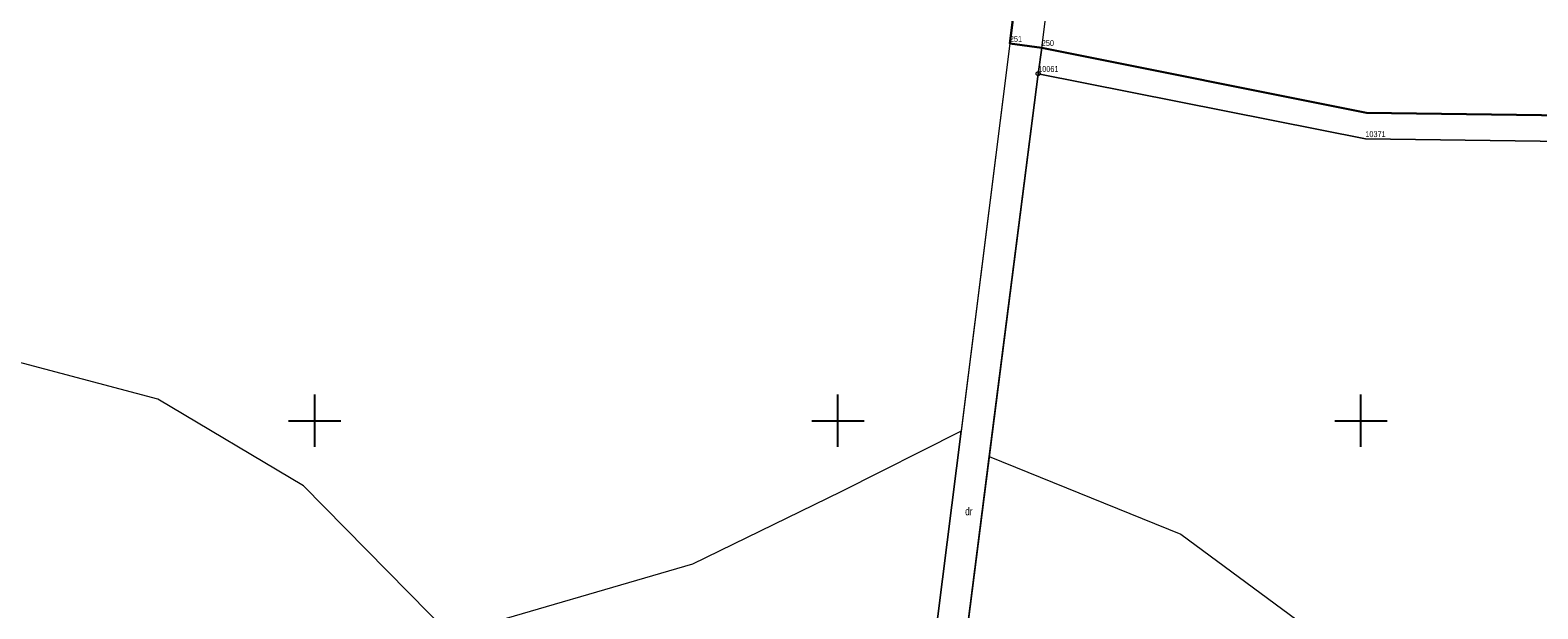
# Model space of a CAD drawing. Header units: metres. Extents: x 5548743 to 5556416, y 5707500 to 5714000.
# Tile 93 of 244: x 5555046 to 5555334, y 5709264 to 5709375. Entities that reach past the tile are written whole.
import ezdxf
from ezdxf.enums import TextEntityAlignment as Align

# ---------------------------------------------------------------- set-up
doc = ezdxf.new("R2010")
doc.units = ezdxf.units.M
doc.linetypes.add('219-1000', pattern=[0])
doc.layers.get('0').update_dxf_attribs({"color": 2, "lineweight": 5})
doc.styles.get("Standard").update_dxf_attribs({"font": 'Working1250', "width": 0.75})

# ---------------------------------------------------------------- blocks, each defined once
blk = doc.blocks.new('203')
at = {"linetype": 'Continuous', "lineweight": 0}
h = blk.add_hatch(color=0, dxfattribs=at)
edge = h.paths.add_edge_path()
edge.add_arc((0, 0), 0.09, 0, 360)
blk = doc.blocks.new('202')
at = {"color": 0, "linetype": 'Continuous', "lineweight": 0}
blk.add_circle((0, 0), 0.4, dxfattribs=at)
blk = doc.blocks.new('RAMKA1000K')
at = {"color": 0}
for p, q in [((0, 295), (0, 305)), ((100, 295), (100, 305)), ((700, 295), (700, 305)), ((800, 295), (800, 305)), ((0, 300), (5, 300)), ((95, 300), (105, 300)), ((695, 300), (705, 300)), ((795, 300), (800, 300))]:
    blk.add_line(p, q, dxfattribs=at)

msp = doc.modelspace()

# ---------------------------------------------------------------- linework, layer by layer
at = {"layer": '216-obręb ewidencyjny', "color": 7, "linetype": 'CONTINUOUS', "lineweight": 25, "flags": 128}
for points in [[(5555571.34, 5709320.5), (5555566.26, 5709337.27), (5555564.77, 5709341.79), (5555435.3, 5709351.2), (5555372.66, 5709357.89), (5555301.07, 5709358.86), (5555238.98, 5709371.28), (5555232.88, 5709372.07), (5555256.15, 5709556.47), (5555010.66, 5709588.18)], [(5555010.66, 5709588.18), (5555256.15, 5709556.47), (5555232.88, 5709372.07), (5555238.98, 5709371.28), (5555301.07, 5709358.86), (5555372.66, 5709357.89), (5555435.3, 5709351.2), (5555564.77, 5709341.79), (5555566.26, 5709337.27), (5555571.34, 5709320.5)]]:
    msp.add_lwpolyline(points, dxfattribs=at)
at = {"layer": '217-kontur klasyfikacyjny', "color": 3, "linetype": 'CONTINUOUS', "lineweight": 18, "flags": 128}
for points in [[(5555238.29, 5709366.33), (5555228.94, 5709293.13)], [(5555300.83, 5709353.87), (5555238.29, 5709366.33)], [(5555372.43, 5709352.89), (5555300.83, 5709353.87)], [(5555070.03, 5709304.14), (5554978.52, 5709328.4)], [(5555097.84, 5709287.56), (5555070.03, 5709304.14)], [(5555223.55, 5709298), (5555200.59, 5709286.43)], [(5555218.2, 5709255.58), (5555223.55, 5709298)], [(5555228.94, 5709293.13), (5555265.56, 5709278.31)], [(5555125.92, 5709259.04), (5555097.84, 5709287.56)], [(5555200.59, 5709286.43), (5555172.24, 5709272.57)], [(5555265.56, 5709278.31), (5555330.6, 5709230.25)], [(5555172.24, 5709272.57), (5555125.92, 5709259.04)]]:
    msp.add_lwpolyline(points, dxfattribs=at)
at = {"layer": '218-kontur użytku gruntowego', "color": 3, "linetype": 'CONTINUOUS', "lineweight": 18, "flags": 128}
for points in [[(5555256.15, 5709556.47), (5555232.88, 5709372.07)], [(5555238.98, 5709371.28), (5555262.31, 5709556.99)], [(5555232.88, 5709372.07), (5555227.26, 5709327.41)], [(5555238.98, 5709371.28), (5555232.88, 5709372.07)], [(5555232.88, 5709372.07), (5555238.98, 5709371.28)], [(5555238.29, 5709366.33), (5555238.98, 5709371.28)], [(5555228.94, 5709293.13), (5555238.29, 5709366.33)], [(5555238.29, 5709366.33), (5555228.94, 5709293.13)], [(5555300.83, 5709353.87), (5555238.29, 5709366.33)], [(5555372.43, 5709352.89), (5555300.83, 5709353.87)], [(5555070.03, 5709304.14), (5554978.52, 5709328.4)], [(5555227.26, 5709327.41), (5555223.55, 5709298)], [(5555097.84, 5709287.56), (5555070.03, 5709304.14)], [(5555223.55, 5709298), (5555200.59, 5709286.43)], [(5555223.55, 5709298), (5555218.2, 5709255.58)], [(5555218.2, 5709255.58), (5555223.55, 5709298)], [(5555224.86, 5709261.12), (5555228.94, 5709293.13)], [(5555228.94, 5709293.13), (5555265.56, 5709278.31)], [(5555125.92, 5709259.04), (5555097.84, 5709287.56)], [(5555200.59, 5709286.43), (5555172.24, 5709272.57)], [(5555265.56, 5709278.31), (5555330.6, 5709230.25)], [(5555172.24, 5709272.57), (5555125.92, 5709259.04)]]:
    msp.add_lwpolyline(points, dxfattribs=at)
at = {"layer": '219-działka ewidencyjna', "color": 7, "linetype": '219-1000', "lineweight": 18, "flags": 128}
for points in [[(5555256.15, 5709556.47), (5555232.88, 5709372.07)], [(5555232.88, 5709372.07), (5555218.2, 5709255.58)], [(5555232.88, 5709372.07), (5555238.98, 5709371.28)], [(5555238.98, 5709371.28), (5555238.29, 5709366.33)], [(5555238.29, 5709366.33), (5555213.05, 5709168.66)], [(5555238.29, 5709366.33), (5555300.83, 5709353.87)], [(5555300.83, 5709353.87), (5555372.43, 5709352.89)]]:
    msp.add_lwpolyline(points, dxfattribs=at)

# ---------------------------------------------------------------- block references
at = {"layer": '202-punkt graniczny', "color": 7, "linetype": 'CONTINUOUS', "lineweight": 18}
msp.add_blockref('202', (5555238.29, 5709366.33), dxfattribs=at)
at = {"layer": '203-punkt graniczny', "color": 7, "linetype": 'CONTINUOUS', "lineweight": 18}
for p in [(5555232.88, 5709372.07), (5555238.98, 5709371.28), (5555300.83, 5709353.87)]:
    msp.add_blockref('203', p, dxfattribs=at)
at = {"layer": 'Wstawianie ramki sekcyjnej z opisem', "color": 7, "linetype": 'CONTINUOUS', "lineweight": 13}
for p in [(5554400, 5709000), (5554400, 5709000), (5554400, 5709000), (5554400, 5709000), (5555200, 5709000), (5555200, 5709000), (5555200, 5709000), (5555200, 5709000)]:
    msp.add_blockref('RAMKA1000K', p, dxfattribs=at)

# ---------------------------------------------------------------- texts
at = {"layer": '202-punkt graniczny-Atr103', "color": 7, "width": 0.9}
msp.add_text('10061', height=1.125, dxfattribs=at).set_placement((5555238.29, 5709366.33), align=Align.BOTTOM_LEFT)
msp.add_text('10061', height=1.125, dxfattribs=at).set_placement((5555238.29, 5709366.33), align=Align.BOTTOM_LEFT)
at = {"layer": '203-punkt graniczny-Atr103', "color": 7, "width": 0.9}
for s, p in [('251', (5555232.88, 5709372.07)), ('251', (5555232.88, 5709372.07)), ('250', (5555238.98, 5709371.28)), ('250', (5555238.98, 5709371.28)), ('10371', (5555300.83, 5709353.87)), ('10371', (5555300.83, 5709353.87))]:
    msp.add_text(s, height=1.125, dxfattribs=at).set_placement(p, align=Align.BOTTOM_LEFT)
at = {"layer": '210-oznaczenie konturu użytku gruntowego', "color": 3, "linetype": 'CONTINUOUS', "lineweight": 18, "width": 0.79}
msp.add_text('dr', height=1.5, dxfattribs=at).set_placement((5555224.33, 5709281.92))

doc.saveas('drawing.dxf')
